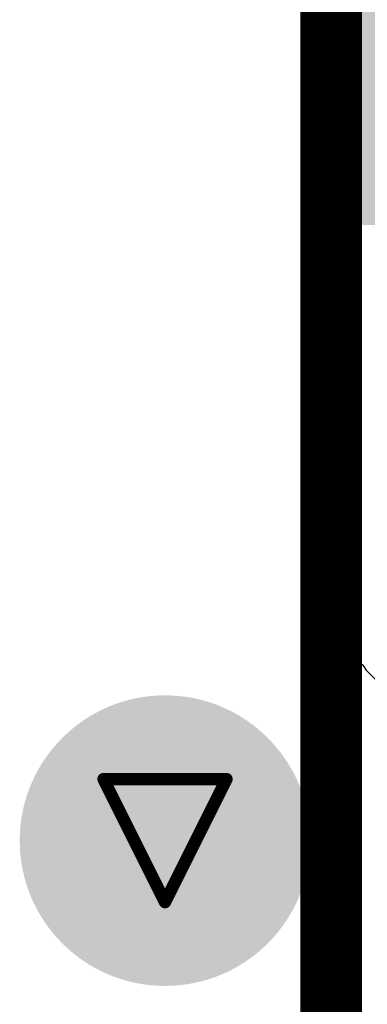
# Model space of a CAD drawing. Header units: inches. Extents: x -0.03 to 9.71, y 0 to 4.44.
# Tile 5 of 118: x 0.34 to 0.4, y 0.51 to 0.67. Entities that reach past the tile are written whole.
import ezdxf

# ---------------------------------------------------------------- set-up
doc = ezdxf.new("R2010")
doc.units = ezdxf.units.IN
doc.header["$MEASUREMENT"] = 0
for name, color, linetype in [('Bottom Layer', 5, 'Continuous'), ('Drill Drawing', 1, 'Continuous'), ('Layer 1', 16, 'Continuous'), ('Layer 2', 76, 'Continuous'), ('Top Layer', 1, 'Continuous'), ('Top Overlay', 2, 'Continuous'), ('Top Solder', 216, 'Continuous'), ('Via Holes', 16, 'Continuous')]:
    doc.layers.add(name, color=color, linetype=linetype)

# ---------------------------------------------------------------- blocks, each defined once
blk = doc.blocks.new('RES_2512_88')
at = {"layer": 'Top Solder'}
blk.add_hatch(color=216, dxfattribs=at).paths.add_polyline_path([(0.09246, 0.07093), (0.16345, 0.07093), (0.16345, -0.07093), (0.09246, -0.07093)])
at = {"layer": 'Top Overlay', "const_width": 0.01}
blk.add_lwpolyline([(-0.167, 0.073), (0.16679, 0.073)], dxfattribs=at)

msp = doc.modelspace()

# ---------------------------------------------------------------- hatches: boundary and pattern name
at = {"layer": 'Bottom Layer'}
h = msp.add_hatch(color=5, dxfattribs=at)
edge = h.paths.add_edge_path()
edge.add_arc((0.36535, 0.53618), 0.02362, 0, 360)
at = {"layer": 'Layer 1'}
h = msp.add_hatch(color=16, dxfattribs=at)
edge = h.paths.add_edge_path()
edge.add_arc((0.36535, 0.53618), 0.02362, 0, 360)
at = {"layer": 'Layer 2'}
h = msp.add_hatch(color=76, dxfattribs=at)
edge = h.paths.add_edge_path()
edge.add_arc((0.36535, 0.53618), 0.02362, 0, 360)
at = {"layer": 'Top Layer'}
h = msp.add_hatch(color=1, dxfattribs=at)
edge = h.paths.add_edge_path()
edge.add_arc((0.36535, 0.53618), 0.02362, 0, 360)
at = {"layer": 'Via Holes'}
h = msp.add_hatch(color=7, dxfattribs=at)
edge = h.paths.add_edge_path()
edge.add_arc((0.36535, 0.53618), 0.01378, 0, 360)

# ---------------------------------------------------------------- linework, layer by layer
at = {"layer": 'Drill Drawing', "const_width": 0.002}
for points in [[(0.35535, 0.54618), (0.37535, 0.54618)], [(0.35535, 0.54618), (0.36535, 0.52618)], [(0.36535, 0.52618), (0.37535, 0.54618)]]:
    msp.add_lwpolyline(points, dxfattribs=at)
at = {"layer": 'Drill Drawing', "const_width": 0.001}
for points in [[(0.35485, 0.54618, 1), (0.35585, 0.54618, 1)], [(0.35485, 0.54618, 1), (0.35585, 0.54618, 1)], [(0.37485, 0.54618, 1), (0.37585, 0.54618, 1)], [(0.37485, 0.54618, 1), (0.37585, 0.54618, 1)], [(0.36485, 0.52618, 1), (0.36585, 0.52618, 1)], [(0.36485, 0.52618, 1), (0.36585, 0.52618, 1)]]:
    msp.add_lwpolyline(points, format="xyb", close=True, dxfattribs=at)
at = {"layer": 'Top Layer'}
for p, q in [((0.38823, 0.71466), (0.38823, 0.58754)), ((0.38823, 0.58754), (0.38843, 0.58656)), ((0.38843, 0.58656), (0.38843, 0.58555)), ((0.38843, 0.58555), (0.3896, 0.57965)), ((0.3896, 0.57965), (0.38998, 0.57872)), ((0.38998, 0.57872), (0.39018, 0.57774)), ((0.39018, 0.57774), (0.39248, 0.57218)), ((0.39248, 0.57218), (0.39304, 0.57134)), ((0.39304, 0.57134), (0.39342, 0.57042)), ((0.39342, 0.57042), (0.39677, 0.56541)), ((0.39677, 0.56541), (0.39748, 0.5647)), ((0.39748, 0.5647), (0.39804, 0.56387)), ((0.39804, 0.56387), (0.40229, 0.55961))]:
    msp.add_line(p, q, dxfattribs=at)

# ---------------------------------------------------------------- block references
at = {"rotation": 90}
msp.add_blockref('RES_2512_88', (0.46535, 0.54382), dxfattribs=at)

doc.saveas('drawing.dxf')
